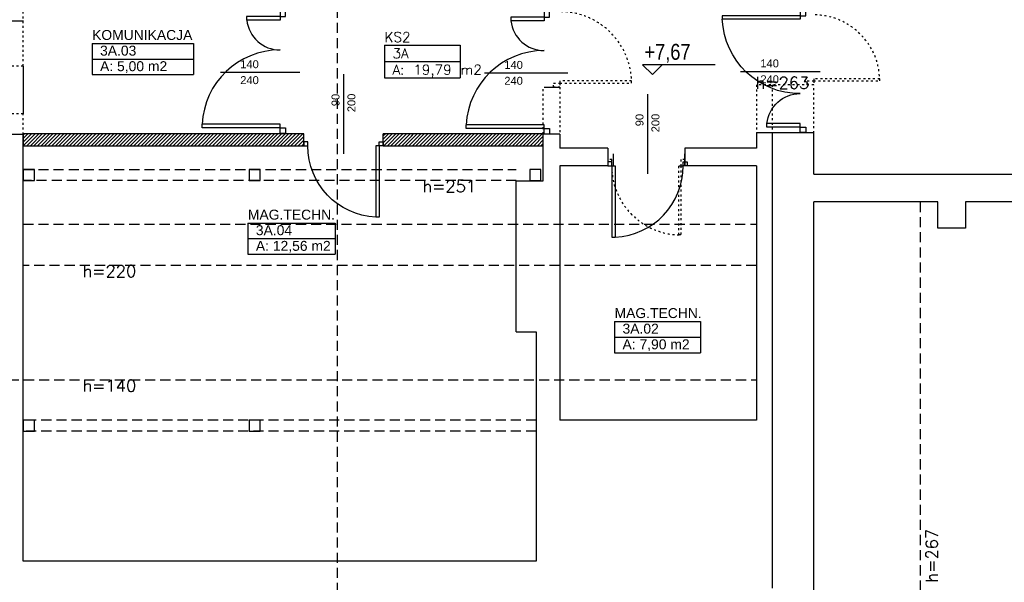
# Model space of a CAD drawing. Header units: inches. Extents: x 18535 to 24863, y 1480 to 5771.
# Tile 3 of 11: x 21196 to 22434, y 2210 to 2918. Entities that reach past the tile are written whole.
import ezdxf
from ezdxf.enums import TextEntityAlignment as Align

# ---------------------------------------------------------------- set-up
doc = ezdxf.new("R2010")
doc.units = ezdxf.units.IN
doc.header["$MEASUREMENT"] = 0
doc.linetypes.add('DASHED', pattern=[19.05, 12.7, -6.35])
doc.linetypes.add('Przerywana', pattern=[6, 2.5, -3.5])
for name, color, linetype in [('_T opisy', 7, 'Continuous'), ('_T sciany', 7, 'Continuous'), ('AA_OPIS_009', 7, 'Continuous'), ('AA_PRZ_SCIANY_030', 7, 'Continuous'), ('AA_PRZERYWANE', 7, 'Continuous'), ('AA_STOLARKA DRZW_009', 7, 'Continuous'), ('AA_WIDOK_009', 7, 'Continuous'), ('ArchiCAD', 7, 'Continuous'), ('Window-Door Markers', 7, 'Continuous')]:
    doc.layers.add(name, color=color, linetype=linetype)
doc.styles.add('GENERATED_STYLE_1', font='txt')
doc.styles.add('GENERATED_STYLE_2', font='arial.ttf')
doc.styles.add('GENERATED_STYLE_6', font='romans.shx')
doc.styles.add('GENERATED_STYLE_7', font='txt')
doc.styles.get("Standard").update_dxf_attribs({"font": 'txt', "bigfont": 'BIGFONT.SHX'})
pattern_1 = [(45, (0, 0), (-2.24506403, 2.24506403), [])]

# ---------------------------------------------------------------- blocks, each defined once
blk = doc.blocks.new('MAG.TECHN._3A.02_115', base_point=(21998, 2528.4))
at = {"layer": '_T sciany', "color": 160, "linetype": 'Continuous'}
for p, q in [((21943.9, 2538.2), (21943.9, 2498.9)), ((21943.9, 2538.2), (22052, 2538.2)), ((22052, 2538.2), (22052, 2498.9)), ((21943.9, 2518.6), (22052, 2518.6)), ((21943.9, 2498.9), (22052, 2498.9))]:
    blk.add_line(p, q, dxfattribs=at)
at = {"color": 0}
for tag in ['floor_f', 'ROOM_PERIM', 'ROOM_WALLS_SURF', 'ROOM_DOORS_SURF', 'ROOM_WINDS_SURF', 'ROOM_BASELEV', 'ROOM_HEIGHT', 'ROOM_NET_AREA', 'ROOM_REDUCED_AREA', 'ROOM_CALC_AREA', 'ROOM_VOLUME']:
    blk.add_attdef(tag, text='', height=200, dxfattribs=at).set_placement((21998, 2471.2), align=Align.BOTTOM_LEFT)
at = {"layer": '_T sciany', "color": 160, "style": 'GENERATED_STYLE_2'}
for tag, p in [('ROOM_NAME', (21943.9, 2555)), ('ROOM_NUMBER', (21953.9, 2535.4)), ('ROOM_AREA', (21953.9, 2515.7))]:
    blk.add_attdef(tag, text='', height=12.5, dxfattribs=at).set_placement(p, align=Align.TOP_LEFT)
blk = doc.blocks.new('MAG.TECHN._3A.04_117', base_point=(21537.6, 2652.3))
at = {"layer": '_T sciany', "color": 160, "linetype": 'Continuous'}
for p, q in [((21482.8, 2662.1), (21482.8, 2622.9)), ((21482.8, 2662.1), (21592.4, 2662.1)), ((21592.4, 2662.1), (21592.4, 2622.9)), ((21482.8, 2642.5), (21592.4, 2642.5)), ((21482.8, 2622.9), (21592.4, 2622.9))]:
    blk.add_line(p, q, dxfattribs=at)
at = {"color": 0}
for tag in ['floor_f', 'ROOM_PERIM', 'ROOM_WALLS_SURF', 'ROOM_DOORS_SURF', 'ROOM_WINDS_SURF', 'ROOM_BASELEV', 'ROOM_HEIGHT', 'ROOM_NET_AREA', 'ROOM_REDUCED_AREA', 'ROOM_CALC_AREA', 'ROOM_VOLUME']:
    blk.add_attdef(tag, text='', height=200, dxfattribs=at).set_placement((21537.6, 2595.2), align=Align.BOTTOM_LEFT)
at = {"layer": '_T sciany', "color": 160, "style": 'GENERATED_STYLE_2'}
for tag, p in [('ROOM_NAME', (21482.8, 2678.9)), ('ROOM_NUMBER', (21492.8, 2659.3)), ('ROOM_AREA', (21492.8, 2639.6))]:
    blk.add_attdef(tag, text='', height=12.5, dxfattribs=at).set_placement(p, align=Align.TOP_LEFT)
blk = doc.blocks.new('KS2_3A_125', base_point=(21702.2, 2875.6))
at = {"layer": '_T sciany', "color": 160, "linetype": 'Continuous'}
for p, q in [((21654.7, 2885.9), (21654.7, 2844.7)), ((21654.7, 2885.9), (21749.8, 2885.9)), ((21749.8, 2885.9), (21749.8, 2844.7)), ((21654.7, 2865.3), (21749.8, 2865.3)), ((21654.7, 2844.7), (21749.8, 2844.7))]:
    blk.add_line(p, q, dxfattribs=at)
at = {"color": 0}
for tag in ['floor_f', 'ROOM_PERIM', 'ROOM_WALLS_SURF', 'ROOM_DOORS_SURF', 'ROOM_WINDS_SURF', 'ROOM_BASELEV', 'ROOM_HEIGHT', 'ROOM_NET_AREA', 'ROOM_REDUCED_AREA', 'ROOM_CALC_AREA', 'ROOM_VOLUME']:
    blk.add_attdef(tag, text='', height=200, dxfattribs=at).set_placement((21702.2, 2818.5), align=Align.BOTTOM_LEFT)
at = {"layer": '_T sciany', "color": 160}
for tag, p in [('ROOM_NAME', (21654.7, 2902.4)), ('ROOM_NUMBER', (21664.7, 2881.9)), ('ROOM_AREA', (21664.7, 2861.3))]:
    blk.add_attdef(tag, text='', height=12.5, dxfattribs=at).set_placement(p, align=Align.TOP_LEFT)
blk = doc.blocks.new('KOMUNIKACJA_3A.03_131', base_point=(21350.6, 2878.3))
at = {"layer": '_T sciany', "color": 160, "linetype": 'Continuous'}
for p, q in [((21286.9, 2888.2), (21286.9, 2848.9)), ((21286.9, 2888.2), (21414.3, 2888.2)), ((21414.3, 2888.2), (21414.3, 2848.9)), ((21286.9, 2868.5), (21414.3, 2868.5)), ((21286.9, 2848.9), (21414.3, 2848.9))]:
    blk.add_line(p, q, dxfattribs=at)
at = {"color": 0}
for tag in ['floor_f', 'ROOM_PERIM', 'ROOM_WALLS_SURF', 'ROOM_DOORS_SURF', 'ROOM_WINDS_SURF', 'ROOM_BASELEV', 'ROOM_HEIGHT', 'ROOM_NET_AREA', 'ROOM_REDUCED_AREA', 'ROOM_CALC_AREA', 'ROOM_VOLUME']:
    blk.add_attdef(tag, text='', height=200, dxfattribs=at).set_placement((21350.6, 2821.2), align=Align.BOTTOM_LEFT)
at = {"layer": '_T sciany', "color": 160, "style": 'GENERATED_STYLE_2'}
for tag, p in [('ROOM_NAME', (21286.9, 2905)), ('ROOM_NUMBER', (21296.9, 2885.3)), ('ROOM_AREA', (21296.9, 2865.7))]:
    blk.add_attdef(tag, text='', height=12.5, dxfattribs=at).set_placement(p, align=Align.TOP_LEFT)
blk = doc.blocks.new('D2 65_431')
at = {"color": 140, "linetype": 'Continuous'}
for p, q in [((-70, 98), (-65.555, 98)), ((-70, 0), (-70, 98)), ((-65.555, 0), (-65.555, 98)), ((70, 42), (65.555, 42)), ((65.555, 0), (65.555, 42)), ((70, 0), (70, 42)), ((-77, 0), (-70, 0)), ((-77, -7), (-77, 0)), ((-70, 0), (-70, -7)), ((-70, 0), (-65.555, 0)), ((70, 0), (65.555, 0)), ((77, 0), (70, 0)), ((70, 0), (70, -7)), ((77, -7), (77, 0)), ((-70, -7), (-77, -7)), ((70, -7), (77, -7))]:
    blk.add_line(p, q, dxfattribs=at)
for centre, radius, start, end in [((-70, 0), 98, 0, 87.403007), ((70, 0), 42, 96.041315, 180)]:
    blk.add_arc(centre, radius, start, end, dxfattribs=at)
blk = doc.blocks.new('Window-Door Marker - 70_4815')
at = {"layer": 'ArchiCAD', "color": 140, "linetype": 'Continuous'}
blk.add_line((0, 75), (0, -30), dxfattribs=at)
blk = doc.blocks.new('WALL_16', base_point=(21875.3, 2833.1))
at = {"layer": '_T sciany', "color": 5, "linetype": 'Continuous'}
for p, q in [((21875.3, 2928.1), (21855.3, 2928.1)), ((21855.3, 2833.1), (21875.3, 2833.1))]:
    blk.add_line(p, q, dxfattribs=at)
at = {"layer": '_T sciany', "rotation": 90}
blk.add_blockref('D2 65_431', (21855.3, 2851.1), dxfattribs=at)
at = {"layer": 'Window-Door Markers'}
ref = blk.add_blockref('Window-Door Marker - 70_4815', (21855.3, 2851.1), dxfattribs=dict(at, rotation=90))
ref.add_attrib('AC_WIDO_A_SIZE', '140', dxfattribs={"color": 255, "height": 10, "style": 'GENERATED_STYLE_2'}).set_placement((21805.3, 2853.1), align=Align.BOTTOM_LEFT)
ref.add_attrib('AC_WIDO_B_SIZE', '240', dxfattribs={"color": 255, "height": 10, "style": 'GENERATED_STYLE_2'}).set_placement((21805.3, 2833.1), align=Align.BOTTOM_LEFT)
blk = doc.blocks.new('D2 65_6')
at = {"color": 140, "linetype": 'Continuous'}
for p, q in [((-70, 98), (-65.555, 98)), ((-70, 0), (-70, 98)), ((-65.555, 0), (-65.555, 98)), ((70, 42), (65.555, 42)), ((65.555, 0), (65.555, 42)), ((70, 0), (70, 42)), ((-77, 0), (-70, 0)), ((-77, -7), (-77, 0)), ((-70, 0), (-70, -7)), ((-70, 0), (-65.555, 0)), ((70, 0), (65.555, 0)), ((77, 0), (70, 0)), ((70, 0), (70, -7)), ((77, -7), (77, 0)), ((-70, -7), (-77, -7)), ((70, -7), (77, -7))]:
    blk.add_line(p, q, dxfattribs=at)
for centre, radius, start, end in [((-70, 0), 98, 0, 87.403007), ((70, 0), 42, 96.041315, 180)]:
    blk.add_arc(centre, radius, start, end, dxfattribs=at)
blk = doc.blocks.new('Window-Door Marker - 70_4427')
at = {"layer": 'ArchiCAD', "color": 140, "linetype": 'Continuous'}
blk.add_line((0, 75), (0, -25), dxfattribs=at)
blk = doc.blocks.new('WALL_19', base_point=(21530.7, 2759.3))
at = {"layer": '_T sciany'}
h = blk.add_hatch(dxfattribs=at)
h.set_pattern_fill('ANSI31', color=5, style=0, pattern_type=2)
h.set_pattern_definition(pattern_1)
h.paths.add_polyline_path([(21538.2, 3420.6), (21523.2, 3420.6), (21523.2, 2928.9), (21538.2, 2928.9)], flags=0)
h = blk.add_hatch(dxfattribs=at)
h.set_pattern_fill('ANSI31', color=5, style=0, pattern_type=2)
h.set_pattern_definition(pattern_1)
h.paths.add_polyline_path([(21538.2, 2774.9), (21523.2, 2774.9), (21523.2, 2774.3), (21538.2, 2774.3)], flags=0)
at = {"layer": '_T sciany', "color": 5, "linetype": 'Continuous'}
for p, q in [((21538.2, 3420.6), (21523.2, 3420.6)), ((21523.2, 3420.6), (21523.2, 2928.9)), ((21538.2, 2928.9), (21538.2, 3420.6)), ((21523.2, 2928.9), (21538.2, 2928.9)), ((21523.2, 2774.9), (21538.2, 2774.9)), ((21523.2, 2774.9), (21523.2, 2774.3)), ((21538.2, 2774.3), (21538.2, 2774.9))]:
    blk.add_line(p, q, dxfattribs=at)
at = {"layer": '_T sciany', "rotation": 90.00000000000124}
blk.add_blockref('D2 65_6', (21523.2, 2851.9), dxfattribs=at)
at = {"layer": 'Window-Door Markers'}
ref = blk.add_blockref('Window-Door Marker - 70_4427', (21523.2, 2851.9), dxfattribs=dict(at, rotation=90))
ref.add_attrib('AC_WIDO_A_SIZE', '140', dxfattribs={"color": 255, "height": 10, "style": 'GENERATED_STYLE_2'}).set_placement((21473.2, 2853.9), align=Align.BOTTOM_LEFT)
ref.add_attrib('AC_WIDO_B_SIZE', '240', dxfattribs={"color": 255, "height": 10, "style": 'GENERATED_STYLE_2'}).set_placement((21473.2, 2833.9), align=Align.BOTTOM_LEFT)
blk = doc.blocks.new('D1 65_424')
at = {"color": 140, "linetype": 'Continuous'}
for p, q in [((45, 90), (40.555, 90)), ((40.555, 0), (40.555, 90)), ((45, 0), (45, 90)), ((-50, 0), (-45, 0)), ((-50, -5), (-50, 0)), ((-45, 0), (-45, -5)), ((45, 0), (40.555, 0)), ((50, 0), (45, 0)), ((45, 0), (45, -5)), ((50, -5), (50, 0)), ((-45, -5), (-50, -5)), ((45, -5), (50, -5))]:
    blk.add_line(p, q, dxfattribs=at)
blk.add_arc((45, 0), 90, 92.827477, 180, dxfattribs=at)
blk = doc.blocks.new('Window-Door Marker - 70_719')
at = {"layer": 'ArchiCAD', "color": 0, "linetype": 'Continuous'}
blk.add_line((0, 75), (0, -25), dxfattribs=at)
blk = doc.blocks.new('WALL_717', base_point=(21200.3, 2759.3))
at = {"layer": '_T sciany'}
h = blk.add_hatch(dxfattribs=at)
h.set_pattern_fill('ANSI31', color=5, style=0, pattern_type=2)
h.set_pattern_definition(pattern_1)
h.paths.add_polyline_path([(21200.3, 2774.3), (21200.3, 2759.3), (21553.1, 2759.3), (21553.1, 2774.3)], flags=0)
h = blk.add_hatch(dxfattribs=at)
h.set_pattern_fill('ANSI31', color=5, style=0, pattern_type=2)
h.set_pattern_definition(pattern_1)
h.paths.add_polyline_path([(21653.1, 2774.3), (21653.1, 2759.3), (21688.4, 2759.3), (21688.4, 2774.3)], flags=0)
at = {"layer": '_T sciany', "color": 5, "linetype": 'Continuous'}
for p, q in [((21523.2, 2774.3), (21200.3, 2774.3)), ((21200.3, 2774.3), (21200.3, 2759.3)), ((21553.1, 2774.3), (21538.2, 2774.3)), ((21553.1, 2759.3), (21553.1, 2774.3)), ((21653.1, 2759.3), (21653.1, 2774.3)), ((21688.4, 2774.3), (21653.1, 2774.3)), ((21200.3, 2759.3), (21553.1, 2759.3)), ((21653.1, 2759.3), (21688.4, 2759.3))]:
    blk.add_line(p, q, dxfattribs=at)
at = {"layer": '_T sciany', "xscale": -1, "rotation": 180}
blk.add_blockref('D1 65_424', (21603.1, 2759.3), dxfattribs=at)
at = {"layer": 'Window-Door Markers', "color": 140}
ref = blk.add_blockref('Window-Door Marker - 70_719', (21603.1, 2774.3), dxfattribs=at)
ref.add_attrib('AC_WIDO_A_SIZE', '90', dxfattribs={"color": 0, "height": 10, "rotation": 90, "style": 'GENERATED_STYLE_2'}).set_placement((21601, 2809.2), align=Align.BOTTOM_LEFT)
ref.add_attrib('AC_WIDO_B_SIZE', '200', dxfattribs={"color": 0, "height": 10, "rotation": 90, "style": 'GENERATED_STYLE_2'}).set_placement((21621, 2801.6), align=Align.BOTTOM_LEFT)
blk = doc.blocks.new('WALL_722', base_point=(21688.4, 2759.3))
at = {"layer": '_T sciany'}
h = blk.add_hatch(dxfattribs=at)
h.set_pattern_fill('ANSI31', color=5, style=0, pattern_type=2)
h.set_pattern_definition(pattern_1)
h.paths.add_polyline_path([(21688.4, 2759.3), (21854.3, 2759.3), (21854.3, 2774.3), (21688.4, 2774.3)], flags=0)
at = {"layer": '_T sciany', "color": 5, "linetype": 'Continuous'}
for p, q in [((21854.3, 2774.3), (21688.4, 2774.3)), ((21854.3, 2759.3), (21854.3, 2774.3)), ((21688.4, 2759.3), (21854.3, 2759.3))]:
    blk.add_line(p, q, dxfattribs=at)
blk = doc.blocks.new('D1 65_8')
at = {"color": 140, "linetype": 'Continuous'}
for p, q in [((45, 90), (40.555, 90)), ((40.555, 0), (40.555, 90)), ((45, 0), (45, 90)), ((-50, 0), (-45, 0)), ((-50, -5), (-50, 0)), ((-45, 0), (-45, -5)), ((45, 0), (40.555, 0)), ((50, 0), (45, 0)), ((45, 0), (45, -5)), ((50, -5), (50, 0)), ((-45, -5), (-50, -5)), ((45, -5), (50, -5))]:
    blk.add_line(p, q, dxfattribs=at)
blk.add_arc((45, 0), 90, 92.827477, 180, dxfattribs=at)
blk = doc.blocks.new('Window-Door Marker - 70_4180')
at = {"layer": 'ArchiCAD', "color": 0, "linetype": 'Continuous'}
blk.add_line((0, 75), (0, -25), dxfattribs=at)
blk = doc.blocks.new('WALL_727', base_point=(21942.3, 2749.1))
at = {"layer": '_T sciany', "color": 5, "linetype": 'Continuous'}
for p, q in [((21942.3, 2749.1), (21942.3, 2734.1)), ((22032.3, 2734.1), (22032.3, 2749.1))]:
    blk.add_line(p, q, dxfattribs=at)
at = {"layer": '_T sciany', "rotation": 180}
blk.add_blockref('D1 65_8', (21985.3, 2734.1), dxfattribs=at)
at = {"layer": 'Window-Door Markers', "color": 140}
ref = blk.add_blockref('Window-Door Marker - 70_4180', (21985.3, 2749.1), dxfattribs=at)
ref.add_attrib('AC_WIDO_A_SIZE', '90', dxfattribs={"color": 0, "height": 10, "rotation": 90, "style": 'GENERATED_STYLE_2'}).set_placement((21983.3, 2783.9), align=Align.BOTTOM_LEFT)
ref.add_attrib('AC_WIDO_B_SIZE', '200', dxfattribs={"color": 0, "height": 10, "rotation": 90, "style": 'GENERATED_STYLE_2'}).set_placement((22003.3, 2776.3), align=Align.BOTTOM_LEFT)
blk = doc.blocks.new('D2 65_416')
at = {"color": 140, "linetype": 'Continuous'}
for p, q in [((-70, 98), (-65.555, 98)), ((-70, 0), (-70, 98)), ((-65.555, 0), (-65.555, 98)), ((70, 42), (65.555, 42)), ((65.555, 0), (65.555, 42)), ((70, 0), (70, 42)), ((-77, 0), (-70, 0)), ((-77, -7), (-77, 0)), ((-70, 0), (-70, -7)), ((-70, 0), (-65.555, 0)), ((70, 0), (65.555, 0)), ((77, 0), (70, 0)), ((70, 0), (70, -7)), ((77, -7), (77, 0)), ((-70, -7), (-77, -7)), ((70, -7), (77, -7))]:
    blk.add_line(p, q, dxfattribs=at)
for centre, radius, start, end in [((-70, 0), 98, 0, 87.403007), ((70, 0), 42, 96.041315, 180)]:
    blk.add_arc(centre, radius, start, end, dxfattribs=at)
blk = doc.blocks.new('Window-Door Marker - 70_4400')
at = {"layer": 'ArchiCAD', "color": 140, "linetype": 'Continuous'}
blk.add_line((0, -90), (0, 10), dxfattribs=at)
blk = doc.blocks.new('WALL_728', base_point=(22177.3, 2931.2))
at = {"layer": '_T sciany'}
h = blk.add_hatch(dxfattribs=at)
h.set_pattern_fill('ANSI31', color=5, style=0, pattern_type=2)
h.set_pattern_definition(pattern_1)
h.paths.add_polyline_path([(22192.3, 2931.2), (22177.3, 2931.2), (22177.3, 2929.9), (22192.3, 2929.9)], flags=0)
at = {"layer": '_T sciany', "color": 5, "linetype": 'Continuous'}
for p, q in [((22177.3, 2931.2), (22177.3, 2929.9)), ((22192.3, 2931.2), (22177.3, 2931.2)), ((22177.3, 2929.9), (22192.3, 2929.9)), ((22192.3, 2929.9), (22192.3, 2931.2)), ((22177.3, 2775.9), (22192.3, 2775.9))]:
    blk.add_line(p, q, dxfattribs=at)
at = {"layer": '_T sciany', "xscale": -1, "rotation": 90}
blk.add_blockref('D2 65_416', (22177.3, 2852.9), dxfattribs=at)
at = {"layer": 'Window-Door Markers'}
ref = blk.add_blockref('Window-Door Marker - 70_4400', (22192.3, 2852.9), dxfattribs=dict(at, rotation=270))
ref.add_attrib('AC_WIDO_A_SIZE', '140', dxfattribs={"color": 255, "height": 10, "style": 'GENERATED_STYLE_2'}).set_placement((22127.3, 2855), align=Align.BOTTOM_LEFT)
ref.add_attrib('AC_WIDO_B_SIZE', '240', dxfattribs={"color": 255, "height": 10, "style": 'GENERATED_STYLE_2'}).set_placement((22127.3, 2835), align=Align.BOTTOM_LEFT)

msp = doc.modelspace()

# ---------------------------------------------------------------- linework, layer by layer
at = {"layer": '_T sciany', "color": 150, "linetype": 'Continuous'}
for p, q in [((21991.5, 2848.8), (21979.1, 2861.2)), ((21979.2, 2861.5), (22070.3, 2861.5)), ((21991.5, 2848.8), (22004.3, 2861.6))]:
    msp.add_line(p, q, dxfattribs=at)
at = {"layer": 'AA_PRZ_SCIANY_030', "color": 1, "linetype": 'Przerywana'}
for p, q in [((21200.3, 2859.6), (21200.3, 2929.6)), ((21200.3, 2859.6), (21166.3, 2859.6)), ((22122.3, 2836.1), (22122.3, 2775.4)), ((22194.3, 2836.1), (22122.3, 2836.1)), ((22142.3, 2836.1), (22142.3, 2775.4)), ((22194.3, 2775.4), (22194.3, 2836.1)), ((21854.3, 2774.1), (21854.3, 2833.1)), ((21875.3, 2833.1), (21875.3, 2774.1)), ((21200.3, 2799.6), (21166.3, 2799.6)), ((21200.3, 2773.7), (21200.3, 2799.6))]:
    msp.add_line(p, q, dxfattribs=at)
at = {"layer": 'AA_PRZ_SCIANY_030', "color": 1, "linetype": 'Continuous'}
for p, q in [((21200.3, 2773.7), (21166.3, 2773.7)), ((21200.3, 2236.6), (21200.3, 2773.7)), ((21875.3, 2774.1), (21854.3, 2774.1)), ((21854.3, 2715.1), (21854.3, 2774.1)), ((21875.3, 2774.1), (21875.3, 2756.1)), ((22194.3, 2775.4), (22122.3, 2775.4)), ((22122.3, 2775.4), (22122.3, 2756.1)), ((22142.3, 2775.4), (22142.3, 2202.6)), ((22194.3, 2723.6), (22194.3, 2775.4)), ((21935.3, 2756.1), (21875.3, 2756.1)), ((21935.3, 2756.1), (21935.3, 2734.1)), ((22122.3, 2756.1), (22032.3, 2756.1)), ((22032.3, 2756.1), (22032.3, 2734.1)), ((21214.3, 2729.6), (21200.3, 2729.6)), ((21200.3, 2729.6), (21200.3, 2715.6)), ((21214.3, 2715.6), (21214.3, 2729.6)), ((21498.3, 2729.6), (21484.3, 2729.6)), ((21484.3, 2729.6), (21484.3, 2715.6)), ((21498.3, 2715.6), (21498.3, 2729.6)), ((21851.3, 2729.6), (21837.3, 2729.6)), ((21837.3, 2729.6), (21837.3, 2715.6)), ((21851.3, 2715.6), (21851.3, 2729.6)), ((21935.3, 2734.1), (21875.3, 2734.1)), ((21875.3, 2734.1), (21875.3, 2414.1)), ((22122.3, 2734.1), (22032.3, 2734.1)), ((22122.3, 2734.1), (22122.3, 2414.1)), ((21200.3, 2715.6), (21214.3, 2715.6)), ((21484.3, 2715.6), (21498.3, 2715.6)), ((21820.3, 2525.1), (21820.3, 2715.1)), ((21820.3, 2715.1), (21854.3, 2715.1)), ((21837.3, 2715.6), (21851.3, 2715.6)), ((22194.3, 2723.6), (22650.3, 2723.6)), ((22194.3, 2236.6), (22194.3, 2688.6)), ((22350.3, 2688.6), (22194.3, 2688.6)), ((22350.3, 2655.6), (22350.3, 2688.6)), ((22522.3, 2688.6), (22385.3, 2688.6)), ((22385.3, 2688.6), (22385.3, 2655.6)), ((22385.3, 2655.6), (22350.3, 2655.6)), ((21820.3, 2525.1), (21845.3, 2525.1)), ((21845.3, 2525.1), (21845.3, 2236.6)), ((21214.3, 2414.1), (21200.3, 2414.1)), ((21200.3, 2414.1), (21200.3, 2400.1)), ((21214.3, 2400.1), (21214.3, 2414.1)), ((21498.3, 2414.1), (21484.3, 2414.1)), ((21484.3, 2414.1), (21484.3, 2400.1)), ((21498.3, 2400.1), (21498.3, 2414.1)), ((22122.3, 2414.1), (21875.3, 2414.1)), ((21200.3, 2400.1), (21214.3, 2400.1)), ((21484.3, 2400.1), (21498.3, 2400.1)), ((21845.3, 2236.6), (21200.3, 2236.6)), ((22194.3, 2180.6), (22194.3, 2236.6))]:
    msp.add_line(p, q, dxfattribs=at)
at = {"layer": 'AA_PRZERYWANE', "color": 251, "linetype": 'DASHED'}
for p, q in [((21200.3, 2729.6), (21820.3, 2729.6)), ((21820.3, 2715.6), (21200.3, 2715.6)), ((22122.3, 2608.6), (21200.3, 2608.6)), ((20401.1, 2464.6), (22122.3, 2464.6)), ((21845.3, 2414.1), (21200.3, 2414.1)), ((21845.3, 2400.1), (21200.3, 2400.1))]:
    msp.add_line(p, q, dxfattribs=at)
at = {"layer": 'AA_PRZERYWANE', "color": 2, "linetype": 'DASHED'}
for p, q in [((22328.7, 2180.6), (22328.7, 2688.6)), ((21200.3, 2660.6), (22122.3, 2660.6))]:
    msp.add_line(p, q, dxfattribs=at)
at = {"layer": 'AA_STOLARKA DRZW_009', "color": 252, "linetype": 'Continuous'}
msp.add_line((21166.3, 2916.4), (21200.6, 2916.4), dxfattribs=at)
at = {"layer": 'AA_STOLARKA DRZW_009', "color": 2, "linetype": 'Przerywana'}
for p, q in [((21867.3, 2833.1), (21867.3, 2838.1)), ((21867.3, 2838.1), (21875.3, 2838.1)), ((21875.3, 2840.9), (21875.3, 2838.1)), ((21965.3, 2840.9), (21875.3, 2840.9)), ((21875.3, 2838.1), (21875.3, 2833.1)), ((21875.3, 2838.1), (21965.3, 2838.1)), ((21965.3, 2838.1), (21965.3, 2840.9)), ((22186.3, 2836.1), (22186.3, 2841.1)), ((22186.3, 2841.1), (22194.3, 2841.1)), ((22194.3, 2836.1), (22186.3, 2836.1)), ((22194.3, 2843.7), (22194.3, 2841.1)), ((22277.3, 2843.7), (22194.3, 2843.7)), ((22194.3, 2841.1), (22194.3, 2836.1)), ((22194.3, 2841.1), (22277.3, 2841.1)), ((22277.3, 2841.1), (22277.3, 2843.7)), ((21875.3, 2833.1), (21867.3, 2833.1)), ((21940.3, 2742.1), (21935.3, 2742.1)), ((21935.3, 2742.1), (21935.3, 2734.1)), ((21940.3, 2734.1), (21940.3, 2742.1)), ((22032.3, 2742.1), (22027.3, 2742.1)), ((22027.3, 2742.1), (22027.3, 2734.1)), ((22032.3, 2734.1), (22032.3, 2742.1)), ((21935.3, 2734.1), (21940.3, 2734.1)), ((22024.6, 2734.1), (22027.3, 2734.1)), ((22024.6, 2647.1), (22024.6, 2734.1)), ((22027.3, 2734.1), (22032.3, 2734.1)), ((22027.3, 2734.1), (22027.3, 2647.1)), ((22027.3, 2647.1), (22024.6, 2647.1))]:
    msp.add_line(p, q, dxfattribs=at)
for centre, radius, start, end in [((21875.3, 2838.1), 90, 0, 90), ((22194.3, 2841.1), 83, 0, 90), ((22027.3, 2734.1), 87, 180, 270)]:
    msp.add_arc(centre, radius, start, end, dxfattribs=at)
at = {"layer": 'AA_WIDOK_009', "color": 252, "linetype": 'DASHED'}
msp.add_line((21595.7, 2196.4), (21595.7, 3577.4), dxfattribs=at)
at = {"layer": 'AA_WIDOK_009', "color": 251, "linetype": 'Continuous'}
msp.add_line((21200.3, 2859.6), (21200.3, 2799.6), dxfattribs=at)

# ---------------------------------------------------------------- block references
at = {"layer": '_T sciany', "color": 5}
for name, p in [('WALL_19', (21530.7, 2759.3)), ('WALL_16', (21875.3, 2833.1)), ('WALL_728', (22177.3, 2931.2)), ('WALL_717', (21200.3, 2759.3)), ('WALL_727', (21942.3, 2749.1)), ('WALL_722', (21688.4, 2759.3))]:
    msp.add_blockref(name, p, dxfattribs=at)
at = {"layer": '_T sciany', "color": 254, "linetype": 'Continuous'}
ref = msp.add_blockref('KOMUNIKACJA_3A.03_131', (21350.6, 2878.3), dxfattribs=at)
ref.add_attrib('ROOM_NAME', 'KOMUNIKACJA', dxfattribs={"color": 160, "linetype": 'Continuous', "height": 12.5, "style": 'GENERATED_STYLE_2'}).set_placement((21286.9, 2905), align=Align.TOP_LEFT)
ref.add_attrib('ROOM_NUMBER', '3A.03', dxfattribs={"color": 160, "linetype": 'Continuous', "height": 12.5, "style": 'GENERATED_STYLE_2'}).set_placement((21296.9, 2885.3), align=Align.TOP_LEFT)
ref.add_attrib('ROOM_AREA', 'A: 5,00 m2', dxfattribs={"color": 160, "linetype": 'Continuous', "height": 12.5, "style": 'GENERATED_STYLE_2'}).set_placement((21296.9, 2865.7), align=Align.TOP_LEFT)
ref = msp.add_blockref('KS2_3A_125', (21702.2, 2875.6), dxfattribs=at)
ref.add_attrib('ROOM_NAME', 'KS2', dxfattribs={"color": 160, "linetype": 'Continuous', "height": 12.5}).set_placement((21654.7, 2902.4), align=Align.TOP_LEFT)
ref.add_attrib('ROOM_NUMBER', '3A', dxfattribs={"color": 160, "linetype": 'Continuous', "height": 12.5}).set_placement((21664.7, 2881.9), align=Align.TOP_LEFT)
ref.add_attrib('ROOM_AREA', 'A: 19,79 m2', dxfattribs={"color": 160, "linetype": 'Continuous', "height": 12.5}).set_placement((21664.7, 2861.3), align=Align.TOP_LEFT)
ref = msp.add_blockref('MAG.TECHN._3A.04_117', (21537.6, 2652.3), dxfattribs=at)
ref.add_attrib('ROOM_NAME', 'MAG.TECHN.', dxfattribs={"color": 160, "linetype": 'Continuous', "height": 12.5, "style": 'GENERATED_STYLE_2'}).set_placement((21482.8, 2678.9), align=Align.TOP_LEFT)
ref.add_attrib('ROOM_NUMBER', '3A.04', dxfattribs={"color": 160, "linetype": 'Continuous', "height": 12.5, "style": 'GENERATED_STYLE_2'}).set_placement((21492.8, 2659.3), align=Align.TOP_LEFT)
ref.add_attrib('ROOM_AREA', 'A: 12,56 m2', dxfattribs={"color": 160, "linetype": 'Continuous', "height": 12.5, "style": 'GENERATED_STYLE_2'}).set_placement((21492.8, 2639.6), align=Align.TOP_LEFT)
ref = msp.add_blockref('MAG.TECHN._3A.02_115', (21998, 2528.4), dxfattribs=at)
ref.add_attrib('ROOM_NAME', 'MAG.TECHN.', dxfattribs={"color": 160, "linetype": 'Continuous', "height": 12.5, "style": 'GENERATED_STYLE_2'}).set_placement((21943.9, 2555), align=Align.TOP_LEFT)
ref.add_attrib('ROOM_NUMBER', '3A.02', dxfattribs={"color": 160, "linetype": 'Continuous', "height": 12.5, "style": 'GENERATED_STYLE_2'}).set_placement((21953.9, 2535.4), align=Align.TOP_LEFT)
ref.add_attrib('ROOM_AREA', 'A: 7,90 m2', dxfattribs={"color": 160, "linetype": 'Continuous', "height": 12.5, "style": 'GENERATED_STYLE_2'}).set_placement((21953.9, 2515.7), align=Align.TOP_LEFT)

# ---------------------------------------------------------------- texts
at = {"layer": '_T opisy', "color": 150, "insert": (22010.5, 2863.8), "char_height": 20, "attachment_point": 8, "style": 'GENERATED_STYLE_7'}
msp.add_mtext('\\A1;{\\fArial Narrow Europa Srodkowa|b0|i0|c0|p34;+7,67}', dxfattribs=at)
at = {"layer": 'AA_OPIS_009', "color": 2, "char_height": 15, "width": 397.636, "attachment_point": 1, "style": 'GENERATED_STYLE_6'}
for s, insert in [('\\A1;{\\Fromans.shx|c0;h=263}', (22121.2, 2846)), ('\\A1;{\\Fromans.shx|c0;h=251}', (21702.3, 2716)), ('\\A1;{\\Fromans.shx|c0;h=220}', (21274.9, 2609)), ('\\A1;{\\Fromans.shx|c0;h=140}', (21274.9, 2464.9))]:
    msp.add_mtext(s, dxfattribs=dict(at, insert=insert))
at = {"layer": 'AA_OPIS_009', "color": 2, "insert": (22335.3, 2209.7), "char_height": 15, "width": 397.636, "attachment_point": 1, "rotation": 90, "style": 'GENERATED_STYLE_6'}
msp.add_mtext('\\A1;{\\Fromans.shx|c0;h=267}', dxfattribs=at)

doc.saveas('drawing.dxf')
